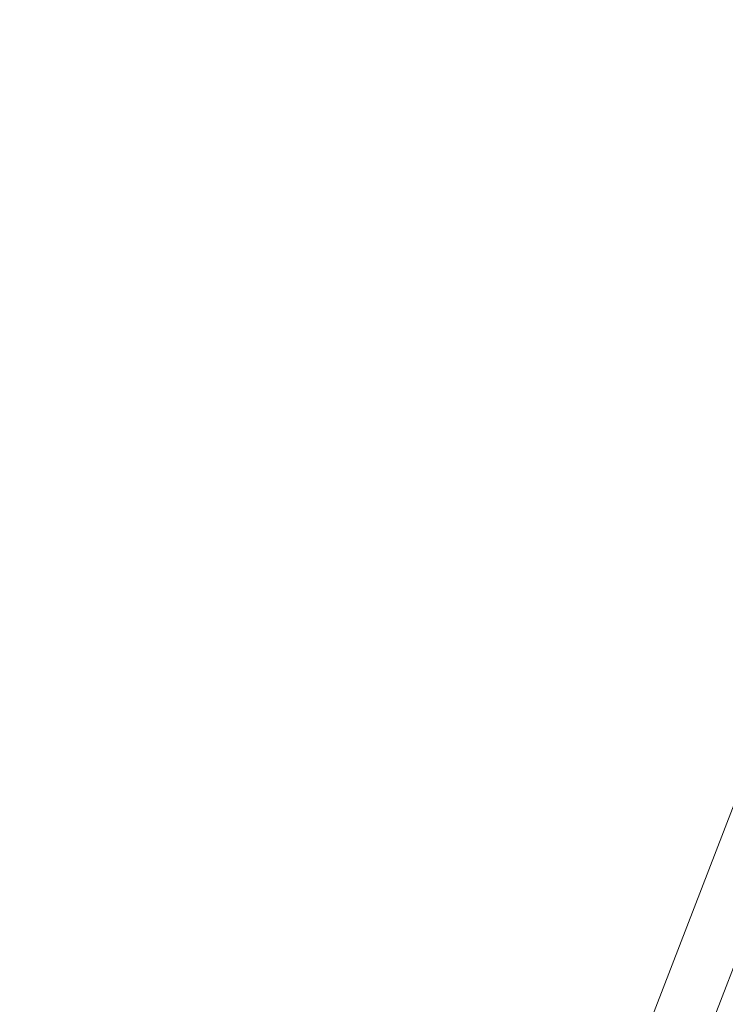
# Model space of a CAD drawing. Header units: inches. Extents: x 424 to 2043, y -237 to 445.
# Tile 239 of 256: x 705.76 to 706.99, y 31.25 to 32.97. Entities that reach past the tile are written whole.
import ezdxf

# ---------------------------------------------------------------- set-up
doc = ezdxf.new("R2010")
doc.units = ezdxf.units.IN
doc.header["$MEASUREMENT"] = 0
doc.layers.add('A-DOOR', color=31, linetype='Continuous', lineweight=9)
doc.styles.get("Standard").update_dxf_attribs({"font": 'arial.ttf'})
doc.dimstyles.new('ISO-25', dxfattribs={"dimtxt": 1.2, "dimasz": 0.5, "dimexe": 0.8, "dimexo": 50, "dimtad": 1, "dimtoh": 1, "dimdec": 1, "dimdsep": 46, "dimtxsty": 'Standard', "dimblk": 'ARCHTICK', "dimcen": 2.5, "dimadec": 0, "dimazin": 0, "dimtfac": 1, "dimtdec": 1, "dimtmove": 0, "dimatfit": 3, "dimldrblk": 'ARCHTICK', "dimfxl": 1, "dimfxlon": 1, "dimarcsym": 0})

# ---------------------------------------------------------------- blocks, each defined once
blk = doc.blocks.new('5-panel_Bi-fold_external_door_10806 - Type 1-V8-اول')
at = {"layer": 'A-DOOR'}
for p, q in [((-2.331, 0.0516), (2.581, 0.0516)), ((-2.331, -0.05), (2.581, -0.05))]:
    blk.add_line(p, q, dxfattribs=at)
blk = doc.blocks.new('_ArchTick')
at = {"color": 0, "linetype": 'ByBlock', "const_width": 0.15}
blk.add_lwpolyline([(-0.5, -0.5), (0.5, 0.5)], dxfattribs=at)
blk = doc.blocks.new('*D1019')
at = {"color": 0, "lineweight": -2, "transparency": 16777216}
for p, q in [((707.1778, 57.1486), (706.4219, 57.4104)), ((707.1778, 57.1486), (696.4386, 26.1457)), ((696.4386, 26.1457), (697.1945, 25.8838))]:
    blk.add_line(p, q, dxfattribs=at)
at = {"layer": 'Defpoints', "color": 0, "transparency": 16777216}
for p in [(707.1778, 57.1486), (696.4386, 26.1457), (696.4386, 26.1457)]:
    blk.add_point(p, dxfattribs=at)
at = {"color": 0, "lineweight": -2, "transparency": 16777216, "xscale": 0.5, "yscale": 0.5, "zscale": 0.5}
for p, rotation in [((707.1778, 57.1486), 70.89417014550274), ((696.4386, 26.1457), 250.8941701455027)]:
    blk.add_blockref('_ArchTick', p, dxfattribs=dict(at, rotation=rotation))
at = {"color": 0, "transparency": 16777216, "insert": (700.6383, 42.0524), "char_height": 1.2, "attachment_point": 5, "rotation": 70.8942}
blk.add_mtext('32.8', dxfattribs=at)

msp = doc.modelspace()

# ---------------------------------------------------------------- block references
at = {"layer": 'A-DOOR', "rotation": 248.8941701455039}
msp.add_blockref('5-panel_Bi-fold_external_door_10806 - Type 1-V8-اول', (706.6411, 30.5085), dxfattribs=at)

# ---------------------------------------------------------------- dimensions: what is measured, and where the dimension line sits
dim = msp.add_aligned_dim(p1=(707.1778, 57.1486), p2=(696.4386, 26.1457), distance=0, dimstyle='ISO-25')
dim.commit()
dim.dimension.update_dxf_attribs({"geometry": '*D1019', "text_midpoint": (700.6383, 42.0524)})

doc.saveas('drawing.dxf')
